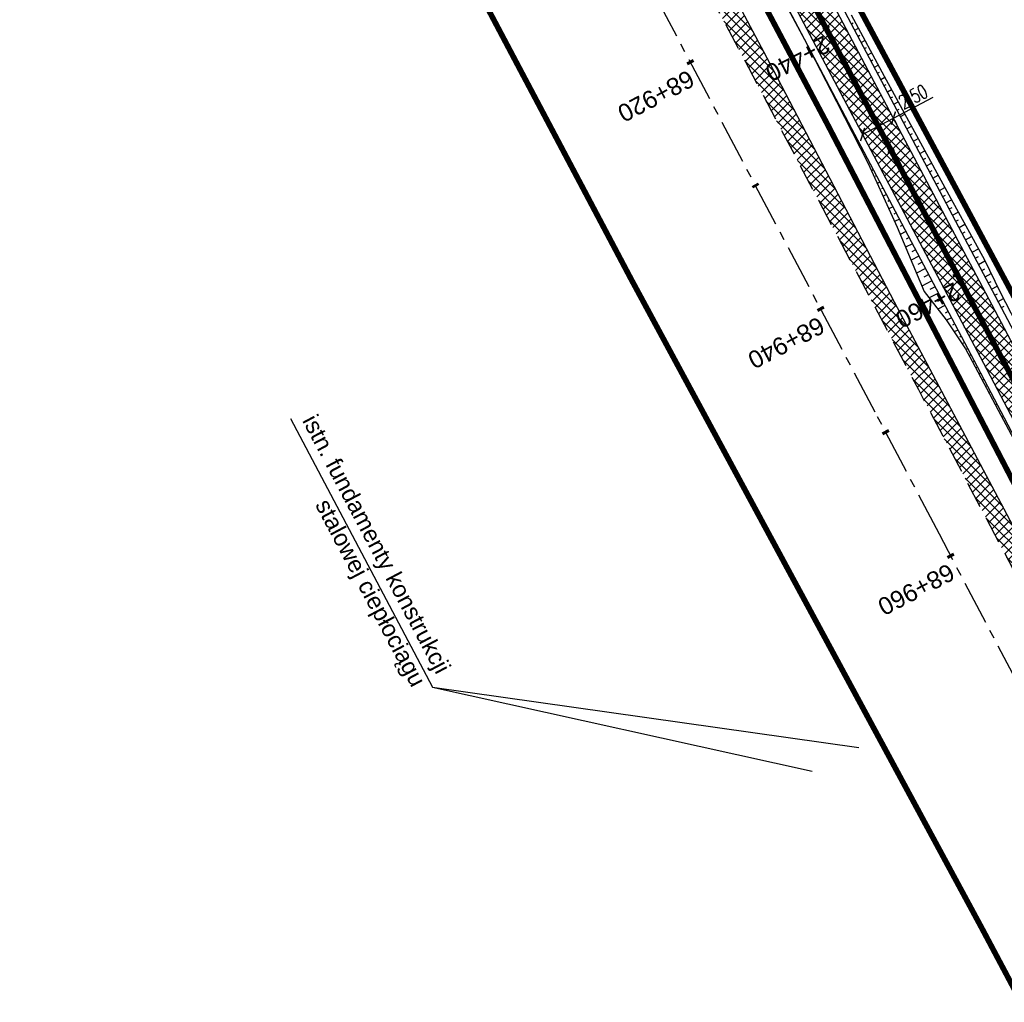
# Model space of a CAD drawing. Header units: metres. Extents: x 7529682 to 7533751, y 5721195 to 5727842.
# Tile 92 of 210: x 7530796 to 7530867, y 5725572 to 5725643. Entities that reach past the tile are written whole.
import ezdxf

# ---------------------------------------------------------------- set-up
doc = ezdxf.new("R2010")
doc.units = ezdxf.units.M
doc.header["$PDMODE"] = 1
doc.header["$PDSIZE"] = 0.3
for name, pattern in [('817-dzialki-09-05-04$0$HIDDEN', [0.375, 0.25, -0.125]), ('ACAD_ISO05W100', [33, 24, -3, 0, -3, 0, -3]), ('CENTER', [50.8, 31.75, -6.35, 6.35, -6.35]), ('CENTER2', [28.575, 19.05, -3.175, 3.175, -3.175]), ('HIDDEN', [9.525, 6.35, -3.175])]:
    doc.linetypes.add(name, pattern=pattern)
for name, color, linetype in [('C-DROGI-SYTUACJA', 7, 'Continuous'), ('C-DROGI-SYTUACJA-ETYKIETY', 7, 'Continuous'), ('D-hatch-pobocza', 131, 'Continuous'), ('D-pobocza', 60, 'Continuous'), ('D-rowy', 160, 'Continuous'), ('D-skarpa', 2, 'Continuous'), ('D-skarpa-kreskowanie', 2, 'Continuous'), ('D-wymiary', 1, 'Continuous')]:
    doc.layers.add(name, color=color, linetype=linetype)
for name, color, linetype, lineweight, true_color in [('D-ewidencja-numery', 7, 'Continuous', 50, 0x40ff00), ('D-hatch-ciag-pieszo-rowerowy', 7, 'Continuous', 13, 0xff9f80), ('D-LR-etap-III', 7, '817-dzialki-09-05-04$0$HIDDEN', 50, 0x00008f)]:
    doc.layers.add(name, color=color, linetype=linetype, lineweight=lineweight, true_color=true_color)
for name, color, linetype, lineweight in [('D-krawędzie', 3, 'Continuous', 30), ('D-obrzeża', 2, 'Continuous', 30), ('D-opisy', 2, 'Continuous', 30), ('D-oś', 10, 'CENTER', 30), ('D-pas-drogowy', 7, 'ACAD_ISO05W100', 50)]:
    doc.layers.add(name, color=color, linetype=linetype, lineweight=lineweight)
doc.layers.add('poprzeczki', color=7, linetype='Continuous', true_color=0x0000c7)
doc.styles.add('DIMTEXT', font='simplex.shx', dxfattribs={"width": 0.7})
doc.styles.get("Standard").update_dxf_attribs({"font": 'arial.ttf'})
doc.dimstyles.new('500', dxfattribs={"dimtxt": 1, "dimasz": 0.7, "dimexe": 0.2, "dimexo": 0.5, "dimgap": 0.2, "dimtad": 1, "dimrnd": 0.005, "dimzin": 0, "dimdsep": 46, "dimtxsty": 'DIMTEXT', "dimblk": 'ARCHTICK', "dimcen": 0, "dimclrd": 256, "dimclre": 256, "dimclrt": 2, "dimadec": 5, "dimazin": 0, "dimtfac": 1, "dimtofl": 0, "dimtmove": 0, "dimatfit": 3, "dimfxl": 1, "dimtolj": 1, "dimtzin": 0, "dimlwd": -1, "dimlwe": -1, "dimarcsym": 0})
pattern_1 = [(45, (0, 0), (-0.33675960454, 0.33675960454), []), (135, (0, 0), (-0.33675960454, -0.33675960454), [])]

# ---------------------------------------------------------------- blocks, each defined once
blk = doc.blocks.new('_ArchTick')
at = {"color": 0, "linetype": 'ByBlock', "const_width": 0.15}
blk.add_lwpolyline([(-0.5, -0.5), (0.5, 0.5)], dxfattribs=at)
blk = doc.blocks.new('*D62')
at = {"layer": 'D-wymiary', "transparency": 16777216}
for p, q in [((7530858.887, 5725635.605), (7530861.746, 5725637.115)), ((7530856.676, 5725634.438), (7530858.887, 5725635.605)), ((7530859.12, 5725635.163), (7530858.98, 5725635.429)), ((7530856.91, 5725633.996), (7530856.769, 5725634.261))]:
    blk.add_line(p, q, dxfattribs=at)
at = {"layer": 'Defpoints', "color": 0, "transparency": 16777216}
for p in [(7530858.887, 5725635.605), (7530858.887, 5725635.605), (7530856.676, 5725634.438)]:
    blk.add_point(p, dxfattribs=at)
at = {"layer": 'D-wymiary', "transparency": 16777216, "xscale": 0.6999999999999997, "yscale": 0.6999999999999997, "zscale": 0.6999999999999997}
for p, rotation in [((7530858.887, 5725635.605), 27.83216332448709), ((7530856.676, 5725634.438), 207.8321633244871)]:
    blk.add_blockref('_ArchTick', p, dxfattribs=dict(at, rotation=rotation))
at = {"layer": 'D-wymiary', "color": 2, "transparency": 16777216, "insert": (7530860.299, 5725637.143), "char_height": 1, "attachment_point": 5, "rotation": 27.83216, "style": 'DIMTEXT'}
blk.add_mtext('\\A1;2.50', dxfattribs=at)
blk = doc.blocks.new('AeccTickLine')
at = {"color": 0, "linetype": 'ByBlock', "lineweight": -2}
blk.add_line((0, 1), (0, -1), dxfattribs=at)

msp = doc.modelspace()

# ---------------------------------------------------------------- hatches: boundary and pattern name
at = {"layer": 'D-hatch-ciag-pieszo-rowerowy'}
h = msp.add_hatch(dxfattribs=at)
h.set_pattern_fill('ANSI37', color=256, scale=0.15, style=0)
h.set_pattern_definition(pattern_1)
edge = h.paths.add_edge_path()
edge.add_line((7530818.124, 5725713.249), (7530816.54, 5725710.847))
edge.add_line((7530816.54, 5725710.847), (7530819.007, 5725705.983))
edge.add_line((7530819.007, 5725705.983), (7530845.281, 5725656.022))
edge.add_line((7530845.281, 5725656.022), (7530865.098, 5725618.485))
edge.add_line((7530865.098, 5725618.485), (7530869.71, 5725609.719))
edge.add_line((7530869.71, 5725609.719), (7530876.809, 5725596.199))
edge.add_arc((7530894.516, 5725605.497), 20, 207.7039, 238.14424)
edge.add_line((7530883.96, 5725588.51), (7530886.535, 5725586.909))
edge.add_arc((7530875.98, 5725569.922), 20, 27.7039, 58.14424, ccw=False)
edge.add_line((7530893.687, 5725579.22), (7530895.076, 5725576.575))
edge.add_line((7530895.076, 5725576.575), (7530899.583, 5725578.804))
edge.add_line((7530899.583, 5725578.804), (7530895.584, 5725580.984))
edge.add_arc((7530877.877, 5725571.686), 20, 27.7039, 58.14424)
edge.add_line((7530888.433, 5725588.674), (7530885.858, 5725590.274))
edge.add_arc((7530896.413, 5725607.262), 20, 207.7039, 238.14424, ccw=False)
edge.add_line((7530878.706, 5725597.964), (7530871.923, 5725610.881))
edge.add_line((7530871.923, 5725610.881), (7530867.31, 5725619.651))
edge.add_line((7530867.31, 5725619.651), (7530847.493, 5725657.187))
edge.add_line((7530847.493, 5725657.187), (7530821.219, 5725707.149))
edge.add_line((7530821.219, 5725707.149), (7530818.124, 5725713.249))
at = {"layer": 'D-hatch-pobocza'}
h = msp.add_hatch(dxfattribs=at)
h.set_pattern_fill('ANSI37', color=256, scale=0.15, style=0)
h.set_pattern_definition(pattern_1)
h.paths.add_polyline_path([(7530850.03, 5725639.55), (7530838.26, 5725661.68), (7530828.61, 5725680.54), (7530814.732, 5725707.81), (7530813.812, 5725705.117), (7530824.739, 5725684.389), (7530840.856, 5725653.693), (7530860.675, 5725616.154), (7530865.283, 5725607.394), (7530878.05, 5725583.08), (7530883.104, 5725573.52), (7530886.053, 5725572.463), (7530871.95, 5725597.92), (7530858.97, 5725622.4)])

# ---------------------------------------------------------------- linework, layer by layer
at = {"layer": 'C-DROGI-SYTUACJA', "color": 10, "linetype": 'CENTER2', "lineweight": 35, "ltscale": 0.2}
msp.add_lwpolyline([(7530731.225, 5725876.244), (7530749.941, 5725840.801), (7530776.607, 5725790.321), (7530793.835, 5725757.415), (7530804.978, 5725736.313, -0.004099), (7530807.239, 5725731.945), (7530820.113, 5725706.566), (7530830.27, 5725687.299), (7530846.387, 5725656.605), (7530866.204, 5725619.068), (7530877.76, 5725597.076, 0.133536), (7530884.909, 5725589.392), (7530887.484, 5725587.792, -0.133608), (7530894.636, 5725580.102), (7530904.4, 5725561.506, -0.112773)], format="xyb", dxfattribs=at)
at = {"layer": 'D-ewidencja-numery', "color": 12, "ltscale": 15, "true_color": 0xc70000}
msp.add_lwpolyline([(7530735.223, 5725875.667), (7530752.504, 5725842.155), (7530778.311, 5725793.501), (7530797.5, 5725756.382), (7530812.519, 5725728.289), (7530820.039, 5725713.16), (7530822.422, 5725710.194), (7530833.155, 5725688.801), (7530849.629, 5725656.159), (7530867.983, 5725621.964), (7530872.63, 5725612.888), (7530880.354, 5725597.595), (7530883.839, 5725593.389), (7530891.782, 5725587.763), (7530895.039, 5725584.281), (7530897.034, 5725580.941), (7530900.952, 5725579.946), (7530904.81, 5725571.977)], dxfattribs=at)
at = {"layer": 'D-krawędzie', "linetype": 'HIDDEN', "ltscale": 0.3, "flags": 128}
msp.add_lwpolyline([(7530572.01, 5726166.06), (7530620.381, 5726072.761), (7530641.555, 5726032.008), (7530660.961, 5725995.07), (7530689.128, 5725941.54), (7530707.336, 5725907.032), (7530725.256, 5725873.093), (7530743.97, 5725837.654), (7530770.527, 5725787.119), (7530787.864, 5725754.267), (7530809.898, 5725712.542), (7530824.739, 5725684.389), (7530840.856, 5725653.693), (7530860.675, 5725616.154), (7530865.283, 5725607.394), (7530878.05, 5725583.08), (7530918.172, 5725507.178), (7530950.163, 5725446.305), (7530993.419, 5725364.265), (7531022.766, 5725308.719), (7531053.81, 5725249.872), (7531081.166, 5725197.875), (7531103.902, 5725154.541), (7531128.123, 5725108.448), (7531149.3, 5725068.25), (7531167.38, 5725033.767), (7531197.165, 5724976.988), (7531228.151, 5724918.034), (7531253.153, 5724870.491), (7531286.796, 5724806.654), (7531306.74, 5724768.665), (7531335.094, 5724714.652), (7531357.319, 5724672.439), (7531373.645, 5724641.454), (7531392.162, 5724605.999), (7531418.48, 5724555.853), (7531439.727, 5724515.582), (7531468.399, 5724461.077), (7531491.782, 5724416.528), (7531531.99, 5724339.833), (7531557.227, 5724291.659), (7531569.852, 5724267.577), (7531591.376, 5724226.548), (7531610.004, 5724191.103), (7531616.883, 5724177.999), (7531629.985, 5724153.025), (7531641.007, 5724132.022), (7531664.906, 5724087.617), (7531677.644, 5724064.786), (7531683.112, 5724054.988), (7531686.753, 5724048.18), (7531695.448, 5724031.697), (7531703.749, 5724015.917), (7531709.214, 5724005.514), (7531719.389, 5723986.147), (7531726.295, 5723973), (7531732.741, 5723960.736), (7531735.13, 5723956.19)], dxfattribs=at)
at = {"layer": 'D-LR-etap-III', "ltscale": 10, "flags": 128}
msp.add_lwpolyline([(7531750.474, 5723895.103, 0.4, 0.4, 0), (7531750.505, 5723895.13, 0.4, 0.4, 0), (7531682.71, 5724022.92, 0.4, 0.4, 0), (7531619.177, 5724147.204, 0.4, 0.4, 0), (7531592.309, 5724198.489, 0.4, 0.4, 0), (7531553.264, 5724272.919, 0.4, 0.4, 0), (7531504.02, 5724366.79, 0.4, 0.4, 0), (7531482.09, 5724407.62, 0.4, 0.4, 0), (7531412.35, 5724541.183, 0.4, 0.4, 0), (7531388.464, 5724586.93, 0.4, 0.4, 0), (7531345.12, 5724669.94, 0.4, 0.4, 0), (7531127.66, 5725081.67, 0.4, 0.4, 0), (7531059.253, 5725211.041, 0.4, 0.4, 0), (7531008.007, 5725307.954, 0.4, 0.4, 0), (7530964.182, 5725390.836, 0.4, 0.4, 0), (7530914.557, 5725484.684, 0.4, 0.4, 0), (7530865.243, 5725577.494, 0.4, 0.4, 0), (7530840.085, 5725624.059, 0.4, 0.4, 0), (7530802.56, 5725694.925, 0.4, 0.4, 0), (7530755.54, 5725787.51, 0.4, 0.4, 0), (7530708.718, 5725876.303, 0.4, 0.4, 0), (7530695.12, 5725902.09, 0.4, 0.4, 0), (7530642.914, 5726001.078, 0.4, 0.4, 0), (7530634.935, 5726016.147, 0.4, 0.4, 0), (7530610.82, 5726061.93, 0.4, 0.4, 0), (7530610.82, 5726061.93, 0.4, 0.4, 0), (7530607.21, 5726063.51, 0.4, 0.4, 0), (7530597.42, 5726080.68, 0.4, 0.4, 0), (7530591.16, 5726088.44, 0.4, 0.4, 0), (7530581.28, 5726107.21, 0.4, 0.4, 0), (7530571.29, 5726130.56, 0.4, 0.4, 0), (7530549.555, 5726171.527, 0.4, 0.4, 0), (7530531.014, 5726206.474, 0.4, 0.4, 0), (7530516.461, 5726236.017, 0.4, 0.4, 0), (7530500.799, 5726266.141, 0.4, 0.4, 0), (7530491.35, 5726283.94, 0.4, 0.4, 0), (7530482.4, 5726303.41, 0.4, 0.4, 0), (7530482.4, 5726303.41, 0.4, 0.4, 0), (7530450.41, 5726357.28, 0.4, 0.4, 0), (7530397.759, 5726458.5, 0.4, 0.4, 0), (7530334.708, 5726583.665, 0.4, 0.4, 0), (7530303.939, 5726645.168, 0.4, 0.4, 0), (7530300.51, 5726651.778, 0.4, 0.4, 0), (7530289.214, 5726671.967, 0.4, 0.4, 0), (7530281.54, 5726685.57, 0.4, 0.4, 0), (7530261.371, 5726724.163, 0.4, 0.4, 0), (7530254.03, 5726738.21, 0.4, 0.4, 0), (7530197.22, 5726845.06, 0.4, 0.4, 0), (7530194.71, 5726849.15, 0.4, 0.4, 0), (7530195.92, 5726850.75, 0.4, 0.4, 0), (7530170.547, 5726892.961, 0.4, 0.4, 0), (7530143.175, 5726945.066, 0.4, 0.4, 0), (7530105.06, 5727018.32, 0.4, 0.4, 0), (7530100.06, 5727027.16, 0.4, 0.4, 0), (7530062.319, 5727099.625, 0.4, 0.4, 0), (7530015.379, 5727189.42, 0.4, 0.4, 0), (7529983.208, 5727250.207, 0.4, 0.4, 0), (7529953.284, 5727306.747, 0.4, 0.4, 0), (7529900.671, 5727406.159, 0.4, 0.4, 0), (7529890.63, 5727425.131, 0.4, 0.4, 0), (7529875.155, 5727454.426, 0.4, 0.4, 0), (7529857.56, 5727487.787, 0.4, 0.4, 0), (7529835.194, 5727530.193, 0.4, 0.4, 0), (7529811.741, 5727574.662, 0.4, 0.4, 0), (7529792.102, 5727611.923, 0.4, 0.4, 0), (7529768.066, 5727657.47, 0.4, 0.4, 0), (7529755.211, 5727682.131, 0.4, 0.4, 0), (7529753.31, 5727681.13, 0.4, 0.4, 0), (7529739.21, 5727707.77, 0.4, 0.4, 0), (7529735.395, 5727711.252, 0.4, 0.4, 0), (7529725.42, 5727730.2, 0.4, 0.4, 0), (7529723.55, 5727729.88, 0.4, 0.4, 0), (7529695.567, 5727782.932, 0.4, 0.4, 0), (7529717.68, 5727794.024, 0.4, 0.4, 0), (7529736.275, 5727758.647, 0.4, 0.4, 0), (7529736.275, 5727758.647, 0.4, 0.4, 0), (7529744.511, 5727750.406, 0.4, 0.4, 0), (7529744.511, 5727750.406, 0.4, 0.4, 0), (7529750.283, 5727738.55, 0.4, 0.4, 0), (7529777.109, 5727687.569, 0.4, 0.4, 0), (7529796.515, 5727651.33, 0.4, 0.4, 0), (7529814.938, 5727616.793, 0.4, 0.4, 0), (7529839.007, 5727572.304, 0.4, 0.4, 0), (7529860.618, 5727532.509, 0.4, 0.4, 0), (7529882.349, 5727491.504, 0.4, 0.4, 0), (7529904.865, 5727449.096, 0.4, 0.4, 0), (7529920.747, 5727418.885, 0.4, 0.4, 0), (7529946.677, 5727368.547, 0.4, 0.4, 0), (7529972.025, 5727320.573, 0.4, 0.4, 0), (7529987.74, 5727290.153, 0.4, 0.4, 0), (7529996.497, 5727273.662, 0.4, 0.4, 0), (7530017.541, 5727234.203, 0.4, 0.4, 0), (7530033.054, 5727204.864, 0.4, 0.4, 0), (7530051.623, 5727170.223, 0.4, 0.4, 0), (7530069.277, 5727137.016, 0.4, 0.4, 0), (7530089.385, 5727097.534, 0.4, 0.4, 0), (7530109.713, 5727060.747, 0.4, 0.4, 0), (7530136.77, 5727011.64, 0.4, 0.4, 0), (7530162.447, 5726962.744, 0.4, 0.4, 0), (7530187.674, 5726916.992, 0.4, 0.4, 0), (7530207.821, 5726879.335, 0.4, 0.4, 0), (7530230.626, 5726834.519, 0.4, 0.4, 0), (7530262.288, 5726776.618, 0.4, 0.4, 0), (7530277.51, 5726760.213, 0.4, 0.4, 0), (7530286.037, 5726744.107, 0.4, 0.4, 0), (7530288.097, 5726735.884, 0.4, 0.4, 0), (7530290.394, 5726725.047, 0.4, 0.4, 0), (7530296.177, 5726713.583, 0.4, 0.4, 0), (7530302.726, 5726701.182, 0.4, 0.4, 0), (7530325.685, 5726657.466, 0.4, 0.4, 0), (7530343.244, 5726623.649, 0.4, 0.4, 0), (7530360.23, 5726591.747, 0.4, 0.4, 0), (7530383.209, 5726548.059, 0.4, 0.4, 0), (7530406.018, 5726503.606, 0.4, 0.4, 0), (7530427.465, 5726462.62, 0.4, 0.4, 0), (7530447.928, 5726424.388, 0.4, 0.4, 0), (7530471.127, 5726379.921, 0.4, 0.4, 0), (7530490.501, 5726343.033, 0.4, 0.4, 0), (7530509.499, 5726306.733, 0.4, 0.4, 0), (7530529.89, 5726267.244, 0.4, 0.4, 0), (7530543.852, 5726238.99, 0.4, 0.4, 0), (7530554.809, 5726218.944, 0.4, 0.4, 0), (7530559.027, 5726212.223, 0.4, 0.4, 0), (7530563.061, 5726206.41, 0.4, 0.4, 0), (7530566.934, 5726200.464, 0.4, 0.4, 0), (7530569.771, 5726194.902, 0.4, 0.4, 0), (7530571.473, 5726191.282, 0.4, 0.4, 0), (7530572.839, 5726188.025, 0.4, 0.4, 0), (7530575.295, 5726182.035, 0.4, 0.4, 0), (7530579.737, 5726173.306, 0.4, 0.4, 0), (7530583.3, 5726167.41, 0.4, 0.4, 0), (7530593.4, 5726163.33, 0.4, 0.4, 0), (7530598.618, 5726155.264, 0.4, 0.4, 0), (7530608.258, 5726140.497, 0.4, 0.4, 0), (7530603.27, 5726136.83, 0.4, 0.4, 0), (7530606.53, 5726131.84, 0.4, 0.4, 0), (7530604.239, 5726124.217, 0.4, 0.4, 0), (7530605.847, 5726121.63, 0.4, 0.4, 0), (7530608.972, 5726116.164, 0.4, 0.4, 0), (7530618.114, 5726097.791, 0.4, 0.4, 0), (7530651.213, 5726034.96, 0.4, 0.4, 0), (7530670.244, 5725998.611, 0.4, 0.4, 0), (7530698.075, 5725945.953, 0.4, 0.4, 0), (7530716.506, 5725911.305, 0.4, 0.4, 0), (7530735.223, 5725875.667, 0.4, 0.4, 0), (7530752.504, 5725842.155, 0.4, 0.4, 0), (7530778.311, 5725793.501, 0.4, 0.4, 0), (7530797.5, 5725756.382, 0.4, 0.4, 0), (7530812.519, 5725728.289, 0.4, 0.4, 0), (7530820.039, 5725713.16, 0.4, 0.4, 0), (7530822.422, 5725710.194, 0.4, 0.4, 0), (7530833.155, 5725688.801, 0.4, 0.4, 0), (7530849.629, 5725656.159, 0.4, 0.4, 0), (7530867.983, 5725621.964, 0.4, 0.4, 0), (7530872.63, 5725612.888, 0.4, 0.4, 0), (7530880.354, 5725597.595, 0.4, 0.4, 0), (7530883.839, 5725593.389, 0.4, 0.4, 0), (7530891.782, 5725587.763, 0.4, 0.4, 0), (7530895.039, 5725584.281, 0.4, 0.4, 0), (7530897.034, 5725580.941, 0.4, 0.4, 0), (7530900.952, 5725579.946, 0.4, 0.4, 0), (7530904.81, 5725571.977, 0.4, 0.4, 0), (7530903.682, 5725568.566, 0.4, 0.4, 0), (7530908.901, 5725558.845, 0.4, 0.4, 0), (7530910.252, 5725545.672, 0.4, 0.4, 0), (7530912.873, 5725538.646, 0.4, 0.4, 0), (7530945.278, 5725478.464, 0.4, 0.4, 0), (7530959.692, 5725450.246, 0.4, 0.4, 0), (7531002.827, 5725368.192, 0.4, 0.4, 0), (7531044.704, 5725290.314, 0.4, 0.4, 0), (7531064.099, 5725253.213, 0.4, 0.4, 0), (7531083.01, 5725216.678, 0.4, 0.4, 0), (7531113.013, 5725158.466, 0.4, 0.4, 0), (7531137.364, 5725113.071, 0.4, 0.4, 0), (7531150.831, 5725086.712, 0.4, 0.4, 0), (7531159.746, 5725076.641, 0.4, 0.4, 0), (7531166.31, 5725074.58, 0.4, 0.4, 0), (7531172.29, 5725062.58, 0.4, 0.4, 0), (7531170.59, 5725055.606, 0.4, 0.4, 0), (7531173.733, 5725044.081, 0.4, 0.4, 0), (7531215.342, 5724964.86, 0.4, 0.4, 0), (7531238.054, 5724921.685, 0.4, 0.4, 0), (7531262.39, 5724875.283, 0.4, 0.4, 0), (7531295.587, 5724811.266, 0.4, 0.4, 0), (7531348.488, 5724712.363, 0.4, 0.4, 0), (7531363.741, 5724682.684, 0.4, 0.4, 0), (7531366.987, 5724675.865, 0.4, 0.4, 0), (7531382.541, 5724646.111, 0.4, 0.4, 0), (7531401.299, 5724610.875, 0.4, 0.4, 0), (7531428.965, 5724558.862, 0.4, 0.4, 0), (7531449.111, 5724520.398, 0.4, 0.4, 0), (7531477.293, 5724465.831, 0.4, 0.4, 0), (7531500.996, 5724421.113, 0.4, 0.4, 0), (7531512.122, 5724400.549, 0.4, 0.4, 0), (7531513.782, 5724396.757, 0.4, 0.4, 0), (7531526.32, 5724379.39, 0.4, 0.4, 0), (7531566.784, 5724302.736, 0.4, 0.4, 0), (7531612.277, 5724225.61, 0.4, 0.4, 0), (7531620.493, 5724210.548, 0.4, 0.4, 0), (7531631.578, 5724196.258, 0.4, 0.4, 0), (7531653.484, 5724152.434, 0.4, 0.4, 0), (7531661.151, 5724128.494, 0.4, 0.4, 0), (7531673.881, 5724101.186, 0.4, 0.4, 0), (7531684.691, 5724081.184, 0.4, 0.4, 0), (7531699.212, 5724051.17, 0.4, 0.4, 0), (7531704.034, 5724040.584, 0.4, 0.4, 0), (7531704.034, 5724040.584, 0.4, 0.4, 0), (7531703.913, 5724037.17, 0.4, 0.4, 0), (7531736.42, 5723969.232, 0.4, 0.4, 0), (7531738.285, 5723967.699, 0.4, 0.4, 0), (7531742.181, 5723962.346, 0.4, 0.4, 0), (7531744.286, 5723958.616, 0.4, 0.4, 0), (7531755.393, 5723944.193, 0.4, 0.4, 0), (7531758.69, 5723936.76, 0.4, 0.4, 0), (7531780.08, 5723929.25, 0.4, 0.4, 0), (7531792.612, 5723906.338, 0.4, 0.4, 0), (7531792.612, 5723906.338, 0.4, 0.4, 0), (7531756.962, 5723883.055, 0.4, 0.4, 0), (7531750.46, 5723895.13, 0.4, 0.4, 0), (7531750.46, 5723895.13, 0, 0, 0)], format="xyseb", dxfattribs=at)
at = {"layer": 'D-obrzeża'}
for points in [[(7530899.583, 5725578.804), (7530896.833, 5725580.303, -0.131848), (7530894.957, 5725582.092, 0.117448), (7530888.433, 5725588.674), (7530885.858, 5725590.274, -0.133608), (7530878.706, 5725597.964), (7530871.923, 5725610.881), (7530867.31, 5725619.651), (7530847.493, 5725657.187), (7530831.376, 5725687.881), (7530821.219, 5725707.149)], [(7530819.007, 5725705.983), (7530829.164, 5725686.717), (7530845.281, 5725656.022), (7530865.098, 5725618.485), (7530869.71, 5725609.719), (7530876.809, 5725596.199, 0.133608), (7530883.96, 5725588.51), (7530886.535, 5725586.909, -0.133608), (7530893.687, 5725579.22), (7530895.076, 5725576.576)]]:
    msp.add_lwpolyline(points, format="xyb", dxfattribs=at)
at = {"layer": 'D-opisy'}
for points in [[(7530815.676, 5725614.065), (7530825.855, 5725594.812), (7530853.06, 5725588.78)], [(7530825.855, 5725594.812), (7530856.4, 5725590.48)]]:
    msp.add_lwpolyline(points, dxfattribs=at)
at = {"layer": 'D-oś', "ltscale": 0.1}
msp.add_lwpolyline([(7530915.075, 5725505.546), (7530874.954, 5725581.449), (7530862.185, 5725605.765), (7530857.579, 5725614.523), (7530837.759, 5725652.063), (7530821.642, 5725682.76), (7530806.803, 5725710.907), (7530784.769, 5725752.633), (7530767.43, 5725785.489), (7530740.873, 5725836.023), (7530722.161, 5725871.458), (7530704.24, 5725905.399), (7530686.032, 5725939.909), (7530657.862, 5725993.442), (7530638.453, 5726030.387), (7530594.845, 5726110.895), (7530594.845, 5726110.895), (7530594.845, 5726110.895), (7530540.21, 5726214.45)], dxfattribs=at)
at = {"layer": 'D-pas-drogowy', "ltscale": 0.2, "flags": 128}
msp.add_lwpolyline([(7531633.019, 5724182.834, 0.4, 0.4, 0), (7531617.559, 5724211.608, 0.4, 0.4, 0), (7531566.784, 5724302.736, 0.4, 0.4, 0), (7531538.419, 5724356.47, 0.4, 0.4, 0), (7531526.32, 5724379.39, 0.4, 0.4, 0), (7531516.102, 5724393.607, 0.4, 0.4, 0.001485), (7531513.78, 5724396.838, 0.4, 0.4, 0), (7531501.87, 5724413.41, 0.4, 0.4, 0), (7531474.926, 5724464.508, 0.4, 0.4, 0), (7531446.2, 5724518.992, 0.4, 0.4, 0), (7531424.962, 5724559.262, 0.4, 0.4, 0), (7531398.444, 5724609.566, 0.4, 0.4, 0), (7531379.647, 5724645.216, 0.4, 0.4, 0), (7531365.23, 5724672.56, 0.4, 0.4, 0), (7531341.306, 5724717.915, 0.4, 0.4, 0), (7531312.9, 5724771.789, 0.4, 0.4, 0), (7531292.591, 5724810.307, 0.4, 0.4, 0), (7531259.392, 5724873.271, 0.4, 0.4, 0), (7531233.74, 5724921.923, 0.4, 0.4, 0), (7531203.073, 5724980.092, 0.4, 0.4, 0), (7531173.471, 5725036.225, 0.4, 0.4, 0), (7531168.27, 5725046.09, 0.4, 0.4, 0), (7531172.29, 5725062.58, 0.4, 0.4, 0), (7531166.31, 5725074.58, 0.4, 0.4, 0), (7531150.32, 5725079.6, 0.4, 0.4, 0), (7531141.5, 5725096.43, 0.4, 0.4, 0), (7531109.312, 5725157.814, 0.4, 0.4, 0), (7531086.641, 5725201.048, 0.4, 0.4, 0), (7531059.198, 5725253.384, 0.4, 0.4, 0), (7531028.207, 5725312.489, 0.4, 0.4, 0), (7530999.105, 5725367.99, 0.4, 0.4, 0), (7530956.248, 5725449.725, 0.4, 0.4, 0), (7530924.398, 5725510.464, 0.4, 0.4, 0), (7530897.51, 5725561.74, 0.4, 0.4, 0), (7530894.46, 5725566.14, 0.4, 0.4, 0), (7530892.16, 5725570.49, 0.4, 0.4, 0), (7530869.363, 5725613.307, 0.4, 0.4, 0), (7530861.694, 5725627.705, 0.4, 0.4, 0), (7530852.74, 5725644.52, 0.4, 0.4, 0), (7530831.51, 5725684.2, 0.4, 0.4, 0), (7530811.13, 5725722.52, 0.4, 0.4, 0), (7530792.348, 5725757.941, 0.4, 0.4, 0), (7530768.03, 5725803.8, 0.4, 0.4, 0), (7530748.769, 5725840.179, 0.4, 0.4, 0), (7530727.7, 5725879.97, 0.4, 0.4, 0), (7530712.098, 5725909.545, 0.4, 0.4, 0), (7530693.644, 5725944.645, 0.4, 0.4, 0), (7530665.702, 5725997.539, 0.4, 0.4, 0), (7530641.76, 5726042.88, 0.4, 0.4, 0), (7530616.5, 5726091.48, 0.4, 0.4, 0), (7530604.628, 5726114.32, 0.4, 0.4, -0.007763), (7530602.5, 5726118.43, 0.4, 0.4, 0), (7530603.992, 5726123.395, 0.4, 0.4, 0), (7530606.53, 5726131.84, 0.4, 0.4, 0), (7530603.27, 5726136.83, 0.4, 0.4, 0), (7530593.776, 5726151.369, 0.4, 0.4, 0), (7530590.203, 5726156.84, 0.4, 0.4, 0), (7530583.3, 5726167.41, 0.4, 0.4, 0), (7530580.578, 5726170.428, 0.4, 0.4, 0), (7530575.85, 5726175.67, 0.4, 0.4, 0), (7530569.01, 5726186.66, 0.4, 0.4, 0), (7530562.555, 5726199.189, 0.4, 0.4, 0), (7530555.67, 5726211.39, 0.4, 0.4, 0), (7530548.29, 5726224.23, 0.4, 0.4, 0), (7530540.58, 5726237.71, 0.4, 0.4, 0), (7530532.68, 5726252.65, 0.4, 0.4, 0), (7530524.06, 5726269.35, 0.4, 0.4, 0), (7530502.82, 5726309.91, 0.4, 0.4, 0), (7530488.83, 5726336.63, 0.4, 0.4, 0), (7530466.03, 5726380.16, 0.4, 0.4, 0), (7530438.47, 5726432.77, 0.4, 0.4, 0), (7530424.53, 5726459.09, 0.4, 0.4, 0), (7530401.63, 5726502.97, 0.4, 0.4, 0), (7530383.38, 5726538.06, 0.4, 0.4, 0), (7530353.97, 5726593.52, 0.4, 0.4, 0), (7530338.47, 5726622.74, 0.4, 0.4, 0), (7530322.01, 5726653.88, 0.4, 0.4, 0), (7530297.54, 5726700.33, 0.4, 0.4, 0), (7530287.38, 5726719.6, 0.4, 0.4, 0), (7530285.95, 5726722.316, 0.4, 0.4, 0), (7530280.26, 5726733.12, 0.4, 0.4, 0), (7530266.73, 5726758.74, 0.4, 0.4, 0), (7530260.42, 5726770.47, 0.4, 0.4, 0), (7530253.25, 5726783.82, 0.4, 0.4, 0), (7530244.95, 5726799.33, 0.4, 0.4, 0), (7530239.39, 5726808.49, 0.4, 0.4, 0), (7530238.29, 5726807.9, 0.4, 0.4, 0), (7530218.11, 5726850.67, 0.4, 0.4, 0), (7530175.907, 5726928.168, 0.4, 0.4, 0), (7530096.68, 5727076.15, 0.4, 0.4, 0), (7530094.68, 5727079.89, 0.4, 0.4, 0), (7530064.597, 5727135.523, 0.4, 0.4, 0), (7530046.731, 5727168.892, 0.4, 0.4, 0), (7530025.803, 5727208.461, 0.4, 0.4, 0), (7530012.847, 5727232.979, 0.4, 0.4, 0), (7529994.15, 5727268.45, 0.4, 0.4, 0), (7529981.671, 5727291.93, 0.4, 0.4, 0), (7529949.89, 5727351.73, 0.4, 0.4, 0), (7529924.75, 5727399.03, 0.4, 0.4, 0), (7529915.516, 5727417.1, 0.4, 0.4, 0), (7529885.83, 5727475.19, 0.4, 0.4, 0), (7529862.56, 5727519.97, 0.4, 0.4, 0), (7529852.985, 5727538.191, 0.4, 0.4, 0), (7529836.513, 5727569.511, 0.4, 0.4, 0), (7529815.369, 5727609.141, 0.4, 0.4, 0), (7529792.795, 5727651.247, 0.4, 0.4, 0), (7529774.199, 5727685.858, 0.4, 0.4, 0), (7529746.966, 5727736.059, 0.4, 0.4, 0), (7529733.92, 5727757.62, 0.4, 0.4, 0), (7529708.607, 5727806.389, 0.4, 0.4, 0), (7529688.492, 5727796.345, 0.4, 0.4, 0), (7529723.55, 5727729.88, 0.4, 0.4, 0), (7529725.42, 5727730.2, 0.4, 0.4, 0), (7529735.38, 5727711.28, 0.4, 0.4, 0), (7529739.21, 5727707.77, 0.4, 0.4, 0), (7529753.31, 5727681.13, 0.4, 0.4, 0), (7529755.178, 5727682.114, 0.4, 0.4, 0), (7529792.102, 5727611.923, 0.4, 0.4, 0), (7529811.741, 5727574.662, 0.4, 0.4, 0), (7529835.194, 5727530.193, 0.4, 0.4, 0), (7529857.56, 5727487.787, 0.4, 0.4, 0), (7529875.155, 5727454.426, 0.4, 0.4, 0), (7529890.63, 5727425.131, 0.4, 0.4, 0), (7529900.671, 5727406.159, 0.4, 0.4, 0), (7529953.284, 5727306.747, 0.4, 0.4, 0), (7529983.208, 5727250.207, 0.4, 0.4, 0), (7530015.379, 5727189.42, 0.4, 0.4, 0), (7530062.319, 5727099.625, 0.4, 0.4, 0), (7530100.06, 5727027.16, 0.4, 0.4, 0), (7530105.06, 5727018.32, 0.4, 0.4, 0), (7530143.175, 5726945.066, 0.4, 0.4, 0), (7530170.547, 5726892.961, 0.4, 0.4, 0), (7530195.92, 5726850.75, 0.4, 0.4, 0), (7530194.71, 5726849.15, 0.4, 0.4, 0), (7530197.22, 5726845.06, 0.4, 0.4, 0), (7530254.03, 5726738.21, 0.4, 0.4, 0), (7530261.371, 5726724.163, 0.4, 0.4, 0), (7530281.54, 5726685.57, 0.4, 0.4, 0), (7530289.214, 5726671.967, 0.4, 0.4, 0), (7530300.51, 5726651.778, 0.4, 0.4, 0), (7530303.939, 5726645.168, 0.4, 0.4, 0), (7530334.708, 5726583.665, 0.4, 0.4, 0), (7530397.759, 5726458.5, 0.4, 0.4, 0), (7530450.41, 5726357.28, 0.4, 0.4, 0), (7530482.4, 5726303.41, 0.4, 0.4, 0), (7530483.688, 5726301.003, 0.4, 0.4, 0), (7530491.35, 5726283.94, 0.4, 0.4, 0), (7530512.67, 5726243.78, 0.4, 0.4, 0), (7530529.43, 5726209.46, 0.4, 0.4, 0), (7530571.29, 5726130.56, 0.4, 0.4, 0), (7530581.28, 5726107.21, 0.4, 0.4, 0), (7530591.16, 5726088.44, 0.4, 0.4, 0), (7530597.42, 5726080.68, 0.4, 0.4, 0), (7530607.21, 5726063.51, 0.4, 0.4, 0), (7530610.82, 5726061.93, 0.4, 0.4, 0), (7530634.935, 5726016.147, 0.4, 0.4, 0), (7530642.914, 5726001.078, 0.4, 0.4, 0), (7530695.12, 5725902.09, 0.4, 0.4, 0), (7530708.718, 5725876.303, 0.4, 0.4, 0), (7530755.54, 5725787.51, 0.4, 0.4, 0), (7530802.56, 5725694.925, 0.4, 0.4, 0), (7530840.085, 5725624.059, 0.4, 0.4, 0), (7530865.243, 5725577.494, 0.4, 0.4, 0), (7530914.557, 5725484.684, 0.4, 0.4, 0), (7530964.182, 5725390.836, 0.4, 0.4, 0), (7531008.007, 5725307.954, 0.4, 0.4, 0), (7531059.253, 5725211.041, 0.4, 0.4, 0), (7531127.66, 5725081.67, 0.4, 0.4, 0), (7531345.12, 5724669.94, 0.4, 0.4, 0), (7531388.464, 5724586.93, 0.4, 0.4, 0), (7531412.35, 5724541.183, 0.4, 0.4, 0), (7531482.09, 5724407.62, 0.4, 0.4, 0), (7531504.02, 5724366.79, 0.4, 0.4, 0), (7531519.374, 5724337.52, 0.4, 0.4, 0), (7531563.749, 5724252.932, 0.4, 0.4, 0), (7531602.175, 5724179.681, 0.4, 0.4, 0), (7531619.177, 5724147.204, 0.4, 0.4, 0), (7531625.038, 5724135.635, 0.4, 0.4, 0), (7531656.796, 5724073.316, 0.4, 0.4, 0), (7531675.12, 5724037.36, 0.4, 0.4, 0), (7531682.71, 5724022.92, 0.4, 0.4, 0), (7531705.565, 5723979.811, 0.4, 0.4, 0), (7531736.606, 5723921.262, 0.4, 0.4, 0), (7531750.46, 5723895.13, 0.4, 0.4, 0), (7531740.77, 5723886.56, 0.4, 0.4, 0), (7531732.86, 5723885, 0.4, 0.4, 0), (7531722.18, 5723887.77, 0.4, 0.4, 0), (7531729.87, 5723862.17, 0.4, 0.4, 0), (7531742.92, 5723861.93, 0.4, 0.4, 0), (7531763.71, 5723859.52, 0.4, 0.4, 0), (7531768.42, 5723854.12, 0.4, 0.4, 0), (7531787.42, 5723817.97, 0.4, 0.4, 0), (7531795.57, 5723809.82, 0.4, 0.4, 0), (7531816.347, 5723819.85, 0.4, 0.4, 0), (7531816.347, 5723819.85, 0.4, 0.4, 0), (7531805.06, 5723843.23, 0.4, 0.4, 0), (7531803.61, 5723886.23, 0.4, 0.4, 0), (7531803.61, 5723886.23, 0.4, 0.4, 0), (7531780.08, 5723929.25, 0.4, 0.4, 0), (7531758.69, 5723936.76, 0.4, 0.4, 0), (7531749.359, 5723946.412, 0.4, 0.4, 0), (7531742.71, 5723953.29, 0.4, 0.4, 0), (7531735.177, 5723967.878, 0.4, 0.4, 0), (7531722.37, 5723992.68, 0.4, 0.4, 0), (7531705.042, 5724030.886, 0.4, 0.4, 0), (7531699.47, 5724043.17, 0.4, 0.4, 0), (7531692.69, 5724058.11, 0.4, 0.4, 0), (7531679.672, 5724084.017, 0.4, 0.4, 0), (7531674.55, 5724094.21, 0.4, 0.4, 0), (7531666.633, 5724114.003, 0.4, 0.4, 0), (7531649, 5724153.82, 0.4, 0.4, 0), (7531641.49, 5724149.34, 0.4, 0.4, 0), (7531626.04, 5724179.34, 0.4, 0.4, 0), (7531633.03, 5724182.84, 0, 0, 0)], format="xyseb", dxfattribs=at)
at = {"layer": 'D-pobocza'}
msp.add_lwpolyline([(7530886.053, 5725572.463), (7530871.95, 5725597.92), (7530858.97, 5725622.4), (7530850.03, 5725639.55), (7530838.26, 5725661.68), (7530828.61, 5725680.54), (7530814.732, 5725707.81)], dxfattribs=at)
for points in [[(7530896.348, 5725580.605), (7530896.027, 5725581.217, 0.133608), (7530888.697, 5725589.099), (7530886.121, 5725590.699, -0.133608), (7530879.149, 5725598.196), (7530872.366, 5725611.113), (7530867.752, 5725619.884), (7530847.935, 5725657.42), (7530831.819, 5725688.114), (7530821.661, 5725707.382)], [(7530818.565, 5725705.75), (7530828.721, 5725686.485), (7530844.838, 5725655.79), (7530864.656, 5725618.252), (7530869.267, 5725609.486), (7530876.366, 5725595.967, 0.133608), (7530883.697, 5725588.085), (7530886.272, 5725586.485, -0.133608), (7530893.244, 5725578.988), (7530894.624, 5725576.36)]]:
    msp.add_lwpolyline(points, format="xyb", dxfattribs=at)
at = {"layer": 'D-rowy', "linetype": 'HIDDEN', "ltscale": 0.1, "const_width": 0.4, "flags": 128}
msp.add_lwpolyline([(7530883.811, 5725577.738), (7530881.989, 5725581.825), (7530870.795, 5725603.155), (7530854.16, 5725635.155), (7530838.136, 5725665.424), (7530816.674, 5725707.159)], dxfattribs=at)
at = {"layer": 'D-skarpa', "linetype": 'Continuous'}
for points in [[(7530850.155, 5725645.665), (7530852.508, 5725641.253), (7530854.798, 5725636.808), (7530857.074, 5725632.356), (7530859.152, 5725627.799), (7530861.089, 5725623.168), (7530862.669, 5725621.146), (7530864.043, 5725619.073), (7530864.522, 5725618.18), (7530866.399, 5725614.667), (7530873.469, 5725601.437)], [(7530855.854, 5725643.02), (7530858.221, 5725638.615), (7530863.006, 5725629.833), (7530865.409, 5725625.448), (7530866.52, 5725623.179), (7530868.107, 5725620.073)]]:
    msp.add_lwpolyline(points, dxfattribs=at)
at = {"layer": 'D-skarpa-kreskowanie', "linetype": 'Continuous'}
for p, q in [((7530851.834, 5725642.517, 107.582), (7530851.843, 5725642.521, 107.579)), ((7530852.069, 5725642.075, 107.581), (7530852.073, 5725642.077, 107.581)), ((7530855.884, 5725642.364, 107.712), (7530856.01, 5725642.43, 107.618)), ((7530856.118, 5725641.922, 107.713), (7530856.372, 5725642.056, 107.522)), ((7530852.31, 5725641.637, 107.581), (7530852.305, 5725641.634, 107.58)), ((7530856.351, 5725641.479, 107.714), (7530856.48, 5725641.547, 107.617)), ((7530852.543, 5725641.195, 107.582), (7530852.541, 5725641.194, 107.58)), ((7530852.777, 5725640.753, 107.582), (7530852.768, 5725640.748, 107.576)), ((7530856.585, 5725641.037, 107.715), (7530856.845, 5725641.175, 107.518)), ((7530856.818, 5725640.595, 107.715), (7530856.95, 5725640.665, 107.616)), ((7530853.01, 5725640.311, 107.583), (7530853.004, 5725640.307, 107.578)), ((7530853.244, 5725639.868, 107.584), (7530853.226, 5725639.859, 107.571)), ((7530857.051, 5725640.153, 107.716), (7530857.319, 5725640.294, 107.515)), ((7530853.477, 5725639.426, 107.585), (7530853.466, 5725639.421, 107.576)), ((7530857.285, 5725639.711, 107.717), (7530857.42, 5725639.782, 107.615)), ((7530857.518, 5725639.269, 107.718), (7530857.792, 5725639.413, 107.511)), ((7530853.711, 5725638.984, 107.585), (7530853.684, 5725638.97, 107.566)), ((7530853.944, 5725638.542, 107.586), (7530853.929, 5725638.534, 107.575)), ((7530857.752, 5725638.826, 107.718), (7530857.89, 5725638.9, 107.614)), ((7530857.985, 5725638.384, 107.719), (7530858.266, 5725638.532, 107.507)), ((7530854.178, 5725638.1, 107.587), (7530854.143, 5725638.081, 107.561)), ((7530858.219, 5725637.942, 107.72), (7530858.362, 5725638.018, 107.612)), ((7530854.411, 5725637.658, 107.588), (7530854.391, 5725637.647, 107.573)), ((7530854.644, 5725637.215, 107.588), (7530854.601, 5725637.192, 107.555)), ((7530858.452, 5725637.5, 107.721), (7530858.744, 5725637.654, 107.5)), ((7530858.686, 5725637.058, 107.721), (7530858.835, 5725637.136, 107.609)), ((7530854.878, 5725636.773, 107.589), (7530854.854, 5725636.761, 107.571)), ((7530858.919, 5725636.616, 107.722), (7530859.223, 5725636.776, 107.493)), ((7530855.111, 5725636.331, 107.59), (7530855.057, 5725636.303, 107.549)), ((7530855.345, 5725635.889, 107.591), (7530855.315, 5725635.873, 107.568)), ((7530859.152, 5725636.173, 107.723), (7530859.307, 5725636.255, 107.606)), ((7530859.386, 5725635.731, 107.724), (7530859.701, 5725635.898, 107.486)), ((7530855.578, 5725635.447, 107.591), (7530855.512, 5725635.412, 107.542)), ((7530855.812, 5725635.005, 107.592), (7530855.776, 5725634.986, 107.565)), ((7530859.619, 5725635.289, 107.724), (7530859.78, 5725635.374, 107.603)), ((7530859.853, 5725634.847, 107.725), (7530860.18, 5725635.02, 107.478)), ((7530856.045, 5725634.563, 107.593), (7530855.967, 5725634.522, 107.534)), ((7530860.086, 5725634.405, 107.726), (7530860.253, 5725634.493, 107.6)), ((7530856.278, 5725634.12, 107.594), (7530856.237, 5725634.098, 107.562)), ((7530856.512, 5725633.678, 107.594), (7530856.423, 5725633.631, 107.527)), ((7530860.32, 5725633.963, 107.727), (7530860.658, 5725634.142, 107.471)), ((7530860.553, 5725633.52, 107.727), (7530860.725, 5725633.611, 107.597)), ((7530856.745, 5725633.236, 107.595), (7530856.698, 5725633.211, 107.559)), ((7530860.786, 5725633.078, 107.728), (7530861.137, 5725633.263, 107.464)), ((7530856.979, 5725632.794, 107.596), (7530856.878, 5725632.741, 107.52)), ((7530857.212, 5725632.352, 107.597), (7530857.158, 5725632.323, 107.555)), ((7530861.02, 5725632.636, 107.729), (7530861.198, 5725632.73, 107.594)), ((7530861.253, 5725632.194, 107.73), (7530861.616, 5725632.385, 107.457)), ((7530857.446, 5725631.91, 107.597), (7530857.311, 5725631.838, 107.495)), ((7530857.679, 5725631.467, 107.598), (7530857.599, 5725631.425, 107.537)), ((7530861.487, 5725631.752, 107.73), (7530861.671, 5725631.849, 107.592)), ((7530861.72, 5725631.31, 107.731), (7530862.094, 5725631.507, 107.449)), ((7530857.913, 5725631.025, 107.599), (7530857.726, 5725630.927, 107.458)), ((7530861.954, 5725630.868, 107.732), (7530862.143, 5725630.968, 107.589)), ((7530858.146, 5725630.583, 107.6), (7530858.04, 5725630.527, 107.519)), ((7530858.379, 5725630.141, 107.6), (7530858.141, 5725630.015, 107.421)), ((7530862.187, 5725630.425, 107.733), (7530862.573, 5725630.629, 107.442)), ((7530862.421, 5725629.983, 107.733), (7530862.616, 5725630.086, 107.586)), ((7530858.613, 5725629.699, 107.601), (7530858.481, 5725629.629, 107.502)), ((7530862.654, 5725629.541, 107.734), (7530863.051, 5725629.751, 107.435)), ((7530858.846, 5725629.257, 107.602), (7530858.557, 5725629.104, 107.384)), ((7530859.08, 5725628.814, 107.602), (7530858.922, 5725628.731, 107.484)), ((7530862.887, 5725629.099, 107.735), (7530863.09, 5725629.206, 107.582)), ((7530863.121, 5725628.657, 107.735), (7530863.532, 5725628.874, 107.426)), ((7530859.313, 5725628.372, 107.603), (7530858.972, 5725628.192, 107.346)), ((7530859.547, 5725627.93, 107.604), (7530859.362, 5725627.833, 107.465)), ((7530863.354, 5725628.215, 107.736), (7530863.563, 5725628.325, 107.579)), ((7530863.588, 5725627.772, 107.737), (7530864.013, 5725627.997, 107.417)), ((7530859.78, 5725627.488, 107.605), (7530859.372, 5725627.273, 107.297)), ((7530863.821, 5725627.33, 107.738), (7530864.037, 5725627.444, 107.575)), ((7530860.247, 5725626.604, 107.606), (7530859.76, 5725626.346, 107.239)), ((7530860.014, 5725627.046, 107.605), (7530859.79, 5725626.928, 107.437)), ((7530864.055, 5725626.888, 107.738), (7530864.493, 5725627.12, 107.408)), ((7530864.288, 5725626.446, 107.739), (7530864.511, 5725626.564, 107.571)), ((7530860.48, 5725626.162, 107.607), (7530860.217, 5725626.022, 107.408)), ((7530864.522, 5725626.004, 107.74), (7530864.974, 5725626.243, 107.399)), ((7530860.714, 5725625.719, 107.608), (7530860.147, 5725625.42, 107.18)), ((7530860.947, 5725625.277, 107.608), (7530860.644, 5725625.117, 107.38)), ((7530864.755, 5725625.562, 107.741), (7530864.985, 5725625.683, 107.568)), ((7530864.988, 5725625.119, 107.741), (7530865.451, 5725625.364, 107.393)), ((7530861.181, 5725624.835, 107.609), (7530860.535, 5725624.494, 107.122)), ((7530861.414, 5725624.393, 107.61), (7530861.071, 5725624.212, 107.351)), ((7530865.222, 5725624.677, 107.742), (7530865.446, 5725624.796, 107.573)), ((7530865.455, 5725624.235, 107.743), (7530865.891, 5725624.465, 107.415)), ((7530861.648, 5725623.951, 107.611), (7530860.922, 5725623.568, 107.064)), ((7530865.689, 5725623.793, 107.744), (7530865.9, 5725623.904, 107.585)), ((7530862.115, 5725623.066, 107.612), (7530861.445, 5725622.713, 107.107)), ((7530861.881, 5725623.509, 107.611), (7530861.507, 5725623.311, 107.329)), ((7530865.922, 5725623.351, 107.744), (7530866.33, 5725623.566, 107.437)), ((7530866.156, 5725622.909, 107.746), (7530866.353, 5725623.013, 107.597)), ((7530862.348, 5725622.624, 107.613), (7530862.053, 5725622.468, 107.39)), ((7530866.389, 5725622.466, 107.751), (7530866.779, 5725622.672, 107.458)), ((7530862.581, 5725622.182, 107.614), (7530862.07, 5725621.912, 107.228)), ((7530862.815, 5725621.74, 107.614), (7530862.599, 5725621.626, 107.451)), ((7530866.623, 5725622.024, 107.757), (7530866.814, 5725622.126, 107.612)), ((7530863.048, 5725621.298, 107.616), (7530862.692, 5725621.11, 107.347)), ((7530863.282, 5725620.856, 107.621), (7530863.126, 5725620.773, 107.504)), ((7530863.515, 5725620.413, 107.627), (7530863.248, 5725620.272, 107.425)), ((7530863.749, 5725619.971, 107.632), (7530863.637, 5725619.912, 107.548)), ((7530863.982, 5725619.529, 107.638), (7530863.803, 5725619.435, 107.503)), ((7530864.216, 5725619.087, 107.644), (7530864.145, 5725619.05, 107.591)), ((7530864.449, 5725618.645, 107.649), (7530864.311, 5725618.572, 107.546)), ((7530864.682, 5725618.203, 107.655), (7530864.615, 5725618.167, 107.604)), ((7530864.915, 5725617.76, 107.661), (7530864.783, 5725617.691, 107.561)), ((7530865.147, 5725617.317, 107.666), (7530865.083, 5725617.284, 107.618)), ((7530865.38, 5725616.875, 107.672), (7530865.254, 5725616.809, 107.577)), ((7530865.613, 5725616.432, 107.678), (7530865.551, 5725616.4, 107.632)), ((7530865.845, 5725615.99, 107.683), (7530865.726, 5725615.927, 107.593)), ((7530866.078, 5725615.547, 107.689), (7530866.02, 5725615.516, 107.645)), ((7530866.31, 5725615.104, 107.695), (7530866.197, 5725615.045, 107.609)), ((7530866.543, 5725614.662, 107.7), (7530866.488, 5725614.633, 107.659)), ((7530866.775, 5725614.219, 107.706), (7530866.668, 5725614.163, 107.625))]:
    msp.add_line(p, q, dxfattribs=at)

# ---------------------------------------------------------------- block references
at = {"layer": 'C-DROGI-SYTUACJA-ETYKIETY', "color": 2, "linetype": 'Continuous', "lineweight": 60, "xscale": 0.25, "yscale": 0.25, "zscale": 0.25}
for p, rotation in [((7530844.332, 5725639.613), 297.8321633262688), ((7530849.001, 5725630.77), 297.8321633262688), ((7530853.67, 5725621.927), 297.8321633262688), ((7530858.336, 5725613.083), 297.7440278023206), ((7530862.99, 5725604.232), 297.7038974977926)]:
    msp.add_blockref('AeccTickLine', p, dxfattribs=dict(at, rotation=rotation))
at = {"layer": 'poprzeczki', "color": 2, "linetype": 'Continuous', "lineweight": 60, "xscale": 0.25, "yscale": 0.25, "zscale": 0.25, "rotation": 297.8321633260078}
for p in [(7530854.059, 5725642.072), (7530858.728, 5725633.229), (7530863.397, 5725624.386)]:
    msp.add_blockref('AeccTickLine', p, dxfattribs=at)

# ---------------------------------------------------------------- texts
at = {"layer": 'C-DROGI-SYTUACJA-ETYKIETY', "color": 2}
for s, rotation, p in [('2+440', 207.83216, (7530853.903, 5725641.566)), ('68+920', 207.83216, (7530844.175, 5725639.107)), ('2+460', 207.83216, (7530863.24, 5725623.879)), ('68+940', 207.83216, (7530853.513, 5725621.42)), ('68+960', 207.7039, (7530862.833, 5725603.725))]:
    msp.add_text(s, height=1.25, rotation=rotation, dxfattribs=at).set_placement(p)
at = {"layer": 'D-opisy', "insert": (7530827.205, 5725596.206), "char_height": 1.2, "attachment_point": 3, "rotation": 297.86422}
msp.add_mtext_dynamic_manual_height_columns('istn. fundamenty konstrukcji \\Pstalowej ciepłociągu', width=35.39242, gutter_width=6, heights=[0], dxfattribs=at)

# ---------------------------------------------------------------- dimensions: what is measured, and where the dimension line sits
at = {"layer": 'D-wymiary'}
dim = msp.add_aligned_dim(p1=(7530856.676, 5725634.438), p2=(7530858.887, 5725635.605), distance=0, dimstyle='500', dxfattribs=at)
dim.commit()
dim.dimension.update_dxf_attribs({"geometry": '*D62', "text_midpoint": (7530860.299, 5725637.143)})

doc.saveas('drawing.dxf')
